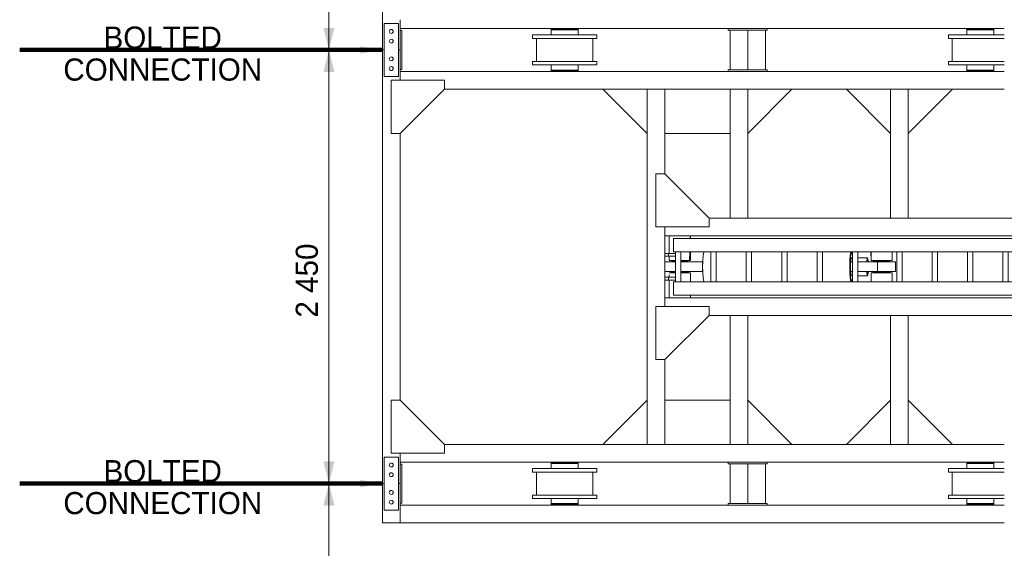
# Model space of a CAD drawing. Header units: millimetres. Extents: x -1413 to 6997, y -739331 to -733391.
# Tile 30 of 47: x 4412 to 5525, y -734840 to -734243. Entities that reach past the tile are written whole.
import ezdxf
from ezdxf.enums import TextEntityAlignment as Align

# ---------------------------------------------------------------- set-up
doc = ezdxf.new("R2010")
doc.units = ezdxf.units.MM
doc.header["$MEASUREMENT"] = 0
doc.linetypes.add('DGN Style 5', pattern=[208.174909, 89.217818, -118.957091])
for name, color, linetype, lineweight in [('Side Cradle Hydraulic Arm Support', 7, 'Continuous', 0), ('Side Cradle Stbd', 7, 'Continuous', 0), ('Side Slip Cradle Stbd', 7, 'Continuous', 0)]:
    doc.layers.add(name, color=color, linetype=linetype, lineweight=lineweight)
doc.styles.add('Style-ENGINEERING', font='ENGINEERING.shx')
doc.styles.add('Style-ENGINEERING_0', font='ENGINEERING.shx')
doc.dimstyles.new('MetricMM', dxfattribs={"dimtxt": 3, "dimasz": 3, "dimexe": 1.5, "dimexo": 1.5, "dimgap": 1.5, "dimtad": 1, "dimdec": 0, "dimzin": 7, "dimtxsty": 'Style-ENGINEERING_0', "dimcen": 0.09, "dimclrd": 1, "dimclre": 1, "dimclrt": 7, "dimadec": 0, "dimazin": 3, "dimtfac": 1, "dimtdec": 0, "dimtofl": 0, "dimtmove": 0, "dimatfit": 3, "dimfxl": 1, "dimtzin": 7, "dimlwd": -1, "dimlwe": 0, "dimarcsym": 0})

# ---------------------------------------------------------------- blocks, each defined once
blk = doc.blocks.new('*D90')
at = {"color": 1, "linetype": 'Continuous', "lineweight": 0, "transparency": 16777216}
for p, q in [((2017.9, 2573.6), (1962.4, 2573.6)), ((2017.9, 2083.7), (1962.4, 2083.7))]:
    blk.add_line(p, q, dxfattribs=at)
at = {"color": 1, "linetype": 'Continuous', "transparency": 16777216}
blk.add_line((1969.9, 2573.6), (1969.9, 2083.7), dxfattribs=at)
at = {"color": 1, "linetype": 'Continuous', "lineweight": 0, "transparency": 16777216, "extrusion": (0, 0, -1)}
blk.add_solid([(-1963.7, 2548.6), (-1969.9, 2573.6), (-1976.2, 2548.6)], dxfattribs=at)
at = {"color": 1, "linetype": 'Continuous', "lineweight": 0, "transparency": 16777216}
blk.add_solid([(1976.2, 2108.7), (1969.9, 2083.7), (1963.7, 2108.7)], dxfattribs=at)
at = {"layer": 'Defpoints', "color": 7, "linetype": 'Continuous', "lineweight": 0, "transparency": 16777216}
for p in [(2030.4, 2573.6), (1969.9, 2328.7), (1969.9, 2083.7), (2030.4, 2083.7)]:
    blk.add_point(p, dxfattribs=at)
at = {"color": 7, "linetype": 'Continuous', "lineweight": 0, "transparency": 16777216, "style": 'Style-ENGINEERING'}
blk.add_text('2 450', height=25, rotation=90, dxfattribs=at).set_placement((1944.9, 2271.3), align=Align.MIDDLE_LEFT)
blk = doc.blocks.new('*D91')
at = {"color": 1, "linetype": 'Continuous', "lineweight": 0, "transparency": 16777216}
for p, q in [((2017.9, 2083.7), (1962.4, 2083.7)), ((2017.9, 1593.7), (1962.4, 1593.7))]:
    blk.add_line(p, q, dxfattribs=at)
at = {"color": 1, "linetype": 'Continuous', "transparency": 16777216}
blk.add_line((1969.9, 2083.7), (1969.9, 1593.7), dxfattribs=at)
at = {"color": 1, "linetype": 'Continuous', "lineweight": 0, "transparency": 16777216, "extrusion": (0, 0, -1)}
blk.add_solid([(-1963.7, 2058.7), (-1969.9, 2083.7), (-1976.2, 2058.7)], dxfattribs=at)
at = {"color": 1, "linetype": 'Continuous', "lineweight": 0, "transparency": 16777216}
blk.add_solid([(1976.2, 1618.7), (1969.9, 1593.7), (1963.7, 1618.7)], dxfattribs=at)
at = {"layer": 'Defpoints', "color": 7, "linetype": 'Continuous', "lineweight": 0, "transparency": 16777216}
for p in [(2030.4, 2083.7), (1969.9, 1838.7), (1969.9, 1593.7), (2030.4, 1593.7)]:
    blk.add_point(p, dxfattribs=at)
at = {"color": 7, "linetype": 'Continuous', "lineweight": 0, "transparency": 16777216, "style": 'Style-ENGINEERING'}
blk.add_text('2 450', height=25, rotation=90, dxfattribs=at).set_placement((1944.9, 1781.3), align=Align.MIDDLE_LEFT)
blk = doc.blocks.new('*D92')
at = {"color": 1, "linetype": 'Continuous', "lineweight": 0, "transparency": 16777216}
for p, q in [((2017.9, 1593.7), (1962.4, 1593.7)), ((2017.9, 1103.8), (1962.4, 1103.8))]:
    blk.add_line(p, q, dxfattribs=at)
at = {"color": 1, "linetype": 'Continuous', "transparency": 16777216}
blk.add_line((1969.9, 1593.7), (1969.9, 1103.8), dxfattribs=at)
at = {"color": 1, "linetype": 'Continuous', "lineweight": 0, "transparency": 16777216, "extrusion": (0, 0, -1)}
blk.add_solid([(-1963.7, 1568.7), (-1969.9, 1593.7), (-1976.2, 1568.7)], dxfattribs=at)
at = {"color": 1, "linetype": 'Continuous', "lineweight": 0, "transparency": 16777216}
blk.add_solid([(1976.2, 1128.8), (1969.9, 1103.8), (1963.7, 1128.8)], dxfattribs=at)
at = {"layer": 'Defpoints', "color": 7, "linetype": 'Continuous', "lineweight": 0, "transparency": 16777216}
for p in [(2030.4, 1593.7), (1969.9, 1348.8), (1969.9, 1103.8), (2030.4, 1103.8)]:
    blk.add_point(p, dxfattribs=at)
at = {"color": 7, "linetype": 'Continuous', "lineweight": 0, "transparency": 16777216, "style": 'Style-ENGINEERING'}
blk.add_text('2 450', height=25, rotation=90, dxfattribs=at).set_placement((1944.9, 1291.4), align=Align.MIDDLE_LEFT)
blk = doc.blocks.new('*U102')
at = {"layer": 'Side Cradle Hydraulic Arm Support', "color": 7, "linetype": 'Continuous', "lineweight": 0}
for p, q in [((-175, -1059.4), (-175, 1359.5)), ((175, 1359.5), (175, -1059.4)), ((-175, 1202), (-170.2, 1202)), ((-160, 1182), (-169.7, 1182)), ((-160, 1181.8), (-169.7, 1181.8)), ((-169.7, 1181.8), (-160, 1181.8)), ((-160, 1192), (-160, 990.9)), ((-160, 1192), (-85, 1192)), ((-85, 1192), (-85, 990.9)), ((85, 990.9), (85, 1192)), ((85, 1192), (160, 1192)), ((160, 990.9), (160, 1192)), ((169.7, 1182), (160, 1181.9)), ((169.7, 1182), (160, 1182)), ((160, 1169.6), (160, 1169.6)), ((169.7, 1182), (169.7, 1182)), ((170.2, 1202), (175, 1202)), ((160, 1103.7), (160, 1142)), ((-275, 1109.5), (-275, 316.7)), ((-170.8, 1082), (-175, 1082)), ((-169.8, 1082), (-170.7, 1082)), ((-169.7, 1102), (-160, 1102)), ((-160, 1102), (-169.7, 1102)), ((-169.7, 1082), (-169.7, 1086.5)), ((-169.7, 1082), (-169.7, 1082)), ((160, 1102.1), (169.7, 1102.1)), ((169.7, 1102.1), (160, 1102.1)), ((169.7, 1102), (160, 1102)), ((169.7, 1082), (169.7, 1086.5)), ((169.7, 1082), (169.7, 1082)), ((170.7, 1082), (169.8, 1082)), ((175, 1082), (170.8, 1082)), ((275, 316.7), (275, 1109.5)), ((85, 1042), (-85, 1042)), ((-160, 990.9), (-160, -1009.4)), ((-160, 990.9), (-85, 990.9)), ((-85, 990.9), (-85, -1009.4)), ((85, -968.7), (85, 990.9)), ((160, 990.9), (85, 990.9)), ((160, 990.9), (160, -1009.4)), ((-160, 938.1), (-160, 938.1)), ((160, 938.1), (160, 938.1)), ((85, 881.3), (-85, 881.3)), ((-85, 851.3), (85, 851.3)), ((85, 681.3), (-85, 681.3)), ((-85, 651.3), (85, 651.3)), ((85, 481.3), (-85, 481.3)), ((-85, 451.3), (85, 451.3)), ((-1003.6, 316.7), (-275, 316.7)), ((-275, 216.7), (-275, 316.7)), ((-275, 316.7), (-275, 316.7)), ((85, 281.3), (-85, 281.3)), ((1003.7, 316.7), (275, 316.7)), ((275, 216.7), (275, 316.7)), ((275, 316.7), (275, 316.7)), ((-85, 251.3), (85, 251.3)), ((-1003.6, 216.7), (-275, 216.7)), ((-275, 216.7), (-275, -809.4)), ((-35, 205.6), (-30, 205.6)), ((-27.5, 213.2), (-30, 213.2)), ((30, 213.2), (27.5, 213.2)), ((27.5, 172.8), (27.5, 142.1)), ((30, 205.6), (35, 205.6)), ((275, 216.7), (275, 217.1)), ((1003.7, 216.7), (275, 216.7)), ((275, -809.4), (275, 216.7)), ((-30, 117.9), (-27.5, 117.9)), ((-27.5, 31.3), (-27.5, 142.1)), ((27.5, 142.1), (-27.5, 142.1)), ((27.5, 142.1), (27.5, 31.3)), ((27.5, 117.9), (30, 117.9)), ((35, 125.6), (30, 125.6)), ((-35, 106.1), (-85, 106)), ((-51, 31.3), (-51, 86.2)), ((-35, 106.1), (-35, 107.6)), ((-35, 107.6), (-35, 107.6)), ((51, 86.2), (51, 31.3)), ((85, 31.3), (-85, 31.3)), ((-85, 1.3), (85, 1.3)), ((-51, -3.2), (-51, 1.3)), ((-27.5, -9.4), (-27.5, 1.3)), ((27.5, 1.3), (27.5, -9.4)), ((51, 1.3), (51, -3.2)), ((-50, -3.8), (-50, -10.6)), ((-27.5, -9.4), (27.5, -9.4)), ((50, -10.6), (50, -3.8)), ((80, -3.2), (80, -3.2)), ((85, -168.7), (-85, -168.7)), ((-85, -198.7), (85, -198.7)), ((85, -368.7), (-85, -368.7)), ((-85, -398.7), (85, -398.7)), ((85, -568.7), (-85, -568.7)), ((-85, -598.7), (85, -598.7)), ((-275, -690.5), (-275, -690.5)), ((275, -690.5), (275, -690.5)), ((-85, -768.7), (85, -768.7)), ((85, -798.7), (-85, -798.7)), ((27.5, -845.4), (-27.5, -845.4)), ((83.1, -838.7), (85, -837.5)), ((-175, -914.4), (-160, -914.4)), ((-160, -915.8), (-175, -915.4)), ((-160, -919), (-160, -919)), ((-30, -934.4), (-35, -934.4)), ((-30, -934.5), (-35, -934.5)), ((-30, -934.5), (-35, -934.5)), ((-35, -934.5), (-30, -934.5)), ((-35, -934.5), (-30, -934.5)), ((-27.5, -927.1), (-30, -927.1)), ((30, -927.1), (27.5, -927.1)), ((35, -934.4), (30, -934.4)), ((35, -934.5), (30, -934.5)), ((30, -934.5), (35, -934.5)), ((30, -934.5), (35, -934.5)), ((85, -914.4), (37.5, -914.4)), ((175, -914.4), (160, -914.4)), ((160, -919), (160, -919)), ((85, -968.7), (-85, -968.7)), ((-85, -998.7), (85, -998.7)), ((-75, -998.7), (-75, -1039.4)), ((-59, -1039.4), (-59, -998.7)), ((59, -1039.4), (59, -998.7)), ((75, -998.7), (75, -1039.4)), ((85, -968.7), (85, -998.7)), ((85, -1009.4), (85, -998.7)), ((-175, -1034.4), (-75, -1034.4)), ((-160, -1009.4), (-85, -1009.4)), ((-75, -1039.4), (-75, -1059.4)), ((-75, -1039.4), (-59, -1039.4)), ((-59, -1034.4), (-37.8, -1034.4)), ((-59, -1034.4), (-59, -1034.4)), ((-59, -1059.4), (-59, -1039.4)), ((-35.5, -1034.4), (-35, -1034.4)), ((-35, -1014.4), (-30, -1014.4)), ((-35, -1014.4), (-30, -1014.4)), ((-35, -1034.4), (-35, -1029.9)), ((-30, -1014.4), (-30, -1014.4)), ((-30, -1014.4), (-30, -1014.4)), ((-27.5, -1021.8), (-30, -1021.8)), ((30, -1021.8), (27.5, -1021.8)), ((30, -1014.4), (35, -1014.4)), ((35, -1014.4), (30, -1014.4)), ((30, -1014.4), (35, -1014.4)), ((35, -1029.9), (35, -1034.4)), ((35.8, -1034.4), (35, -1034.4)), ((59, -1034.4), (45.8, -1034.4)), ((59, -1059.4), (59, -1039.4)), ((75, -1039.4), (59, -1039.4)), ((175, -1034.4), (75, -1034.4)), ((75, -1039.4), (75, -1059.4)), ((160, -1009.4), (85, -1009.4)), ((-525, -1059.4), (-1003.6, -1059.4)), ((225, -1059.4), (-225, -1059.4)), ((-175, -1059.4), (-175, -1059.4)), ((-59, -1059.4), (-75, -1059.4)), ((59, -1059.4), (75, -1059.4)), ((59, -1059.4), (59, -1059.4)), ((75, -1059.4), (75, -1059.4)), ((1003.7, -1059.4), (525, -1059.4)), ((1003.7, -1159.4), (-1003.6, -1159.4))]:
    blk.add_line(p, q, dxfattribs=at)
at = {"layer": 'Side Cradle Hydraulic Arm Support', "color": 7, "linetype": 'Continuous', "lineweight": 0, "ltscale": 0.200003, "flags": 128}
for points in [[(-248.5, 1409.5), (-225, 1409.5), (-225, 1109.5), (-275, 1109.5), (-520, 1354.5)], [(248.5, 1409.5), (225, 1409.5), (225, 1109.5), (275, 1109.5), (520, 1354.5)], [(-525, -1109.4), (-225, -1109.4), (-225, -809.4), (-275, -809.4), (-525, -1059.4), (-525, -1109.4)], [(525, -1109.4), (225, -1109.4), (225, -809.4), (275, -809.4), (525, -1059.4), (525, -1109.4)]]:
    blk.add_lwpolyline(points, dxfattribs=at)
at = {"layer": 'Side Cradle Hydraulic Arm Support', "color": 7, "linetype": 'Continuous', "lineweight": 0, "flags": 128}
for points in [[(-160, 1242), (160, 1242), (160, 1234.4), (160, 1212.7), (160, 1192)], [(-160, 1192), (-160, 1212.7), (-160, 1234.4), (-160, 1242)], [(-169.8, 1202), (-169.7, 1202), (-169.7, 1197.4), (-169.7, 1184.4), (-169.7, 1164.9), (-169.7, 1142), (-169.7, 1119), (-169.7, 1099.5), (-169.7, 1086.5)], [(169.7, 1086.5), (169.7, 1099.5), (169.7, 1119), (169.7, 1142), (169.7, 1164.9), (169.7, 1184.4), (169.7, 1197.4), (169.7, 1202), (169.8, 1202)], [(-85, 225.1), (-35, 225), (-35, 217.5), (-35, 202), (-35, 181), (-35, 157.6), (-35, 135.5), (-35, 117.9), (-35, 113.6), (-35, 107.6), (-85, 106.6)], [(-27.5, 142.1), (-27.5, 172.8), (-27.5, 202.4), (-27.5, 226.5), (-27.5, 241.6), (-27.5, 245.4), (27.5, 245.4), (27.5, 241.6), (27.5, 226.5), (27.5, 202.4), (27.5, 172.8)], [(35, 107.6), (35, 107.6), (35, 117.9), (35, 135.5), (35, 157.6), (35, 181), (35, 202), (35, 217.5), (35, 225), (85, 225)], [(-30, 117.9), (-30, 119.4), (-30, 127.9), (-30, 142.1), (-30, 160), (-30, 178.6), (-30, 195.3), (-30, 207.5), (-30, 213.2), (-30, 213.2)], [(30, 117.9), (30, 119.4), (30, 127.9), (30, 142.1), (30, 160), (30, 178.6), (30, 195.3), (30, 207.5), (30, 213.2), (30, 213.2)], [(-27.5, 91.2), (-36.1, 90.5), (-47.1, 88.5), (-51, 86.2), (-47.1, 83.8), (-36.1, 81.8), (-27.5, 81.1)], [(-38, 86.2), (-35.1, 87.9), (-27.5, 89.3)], [(-27.5, 83), (-35.1, 84.4), (-38, 86.2)], [(51, 86.2), (47.1, 88.5), (36.1, 90.5), (27.5, 91.2)], [(27.5, 89.3), (35.1, 87.9), (38, 86.2), (35.1, 84.4), (27.5, 83)], [(27.5, 81.1), (36.1, 81.8), (47.1, 83.8), (51, 86.2)], [(85, 106.6), (35, 107.6), (35, 106.1), (85, 106.1)], [(-81.4, 1.3), (-83.1, 1), (-85, -0.2)], [(-69.6, 1.3), (-73.9, 0.5), (-80, -3.2)], [(80, -3.2), (73.9, 0.5), (69.6, 1.3)], [(85, -0.2), (83.1, 1), (81.4, 1.3)], [(-85, -6.3), (-83.1, -7.4), (-63.6, -10.9), (-34.4, -13.3), (0, -14.1), (34.4, -13.3), (63.6, -10.9), (83.1, -7.4), (85, -6.2)], [(-80, -3.2), (-80, -3.2), (-73.9, -6.9), (-56.6, -10.1), (-30.6, -12.2), (0, -12.9), (30.6, -12.2), (56.6, -10.1), (73.9, -6.9), (80, -3.2)], [(-51, -3.2), (-51, -3.2), (-47.1, -5.6), (-36.1, -7.6), (-27.5, -8.3)], [(27.5, -8.3), (36.1, -7.6), (47.1, -5.6), (51, -3.2)], [(275, -690.5), (275, -690.5), (275, -690.5)], [(-85, -837.5), (-83.1, -838.7), (-63.6, -842.2), (-34.4, -844.6), (0, -845.4), (34.4, -844.6), (63.6, -842.2), (83.1, -838.7)], [(-27.5, -844.8), (-27.5, -845.4), (-27.5, -968.7)], [(27.5, -844.8), (27.5, -844.8), (0, -845.4), (-27.5, -844.8), (-27.5, -844.8)], [(27.5, -844.8), (27.5, -845.4), (27.5, -968.7)], [(-175, -914.4), (-175, -914.4), (-175, -914.4)], [(-85, -914.4), (-35, -914.4), (-35, -919), (-85, -917.7)], [(-85, -917.7), (-35, -919), (-35, -932), (-35, -951.5), (-35, -968.7)], [(-30, -968.7), (-30, -963.4), (-30, -946.4), (-30, -933.6), (-30, -927.1), (-30, -927.1)], [(30, -968.7), (30, -963.4), (30, -946.4), (30, -933.6), (30, -927.1), (30, -927.1)], [(35.5, -914.4), (35, -914.4), (35, -919), (35, -932), (35, -951.5), (35, -968.7)], [(-35, -998.7), (-35, -1016.9), (-35, -1029.9)], [(-30, -1021.8), (-30, -1021.2), (-30, -1013.4), (-30, -999.7), (-30, -998.7)], [(-27.5, -998.7), (-27.5, -1018.7), (-27.5, -1045.3), (-27.5, -1059.4)], [(27.5, -998.7), (27.5, -1018.7), (27.5, -1045.3), (27.5, -1059.4)], [(30, -1021.8), (30, -1021.2), (30, -1013.4), (30, -999.7), (30, -998.7)], [(35, -998.7), (35, -1016.9), (35, -1029.9)], [(75, -1030.9), (75, -1030.9), (75, -1030.9)]]:
    blk.add_lwpolyline(points, dxfattribs=at)
at = {"layer": 'Side Cradle Stbd', "color": 7, "linetype": 'Continuous', "lineweight": 0, "ltscale": 0.200003}
for p, q in [((-1003.6, 566.7), (-753.6, 316.7)), ((1003.7, 566.7), (753.7, 316.7)), ((-1003.6, -33.3), (-753.6, 216.7)), ((1003.7, -33.3), (753.7, 216.7)), ((-1003.6, -340.5), (-753.6, -590.5)), ((1003.7, -340.5), (753.7, -590.5)), ((-753.6, -1059.4), (-753.6, -690.5)), ((753.7, -1059.4), (753.7, -690.5)), ((-1003.6, -1409.4), (-753.6, -1159.4)), ((1003.7, -1409.4), (753.7, -1159.4))]:
    blk.add_line(p, q, dxfattribs=at)
at = {"layer": 'Side Cradle Stbd', "color": 7, "linetype": 'Continuous', "lineweight": 0}
for p, q in [((-1003.6, -590.5), (-275, -590.5)), ((275, -590.5), (1003.7, -590.5)), ((-275, -690.5), (-1003.6, -690.5)), ((1003.7, -690.5), (275, -690.5))]:
    blk.add_line(p, q, dxfattribs=at)
blk = doc.blocks.new('*U101')
at = {"layer": 'Side Cradle Stbd', "color": 7, "linetype": 'Continuous', "lineweight": 0, "ltscale": 0.200003, "xscale": 0.2000032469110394, "yscale": 0.2000032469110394, "zscale": 0.2000032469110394, "rotation": 270}
blk.add_blockref('*U102', (-291.9, 1469.9), dxfattribs=at)
blk = doc.blocks.new('*U59')
at = {"layer": 'Side Cradle Stbd', "color": 7, "linetype": 'Continuous', "lineweight": 0}
for p, q in [((2030.38, 2573.63), (2030.38, 2083.68)), ((2421.36, 2107.92), (2050.38, 2107.92)), ((2050.38, 2107.92), (2050.38, 2083.68)), ((2222.28, 2106.44), (2221.12, 2106.44)), ((2225.58, 2106.44), (2222.28, 2106.44)), ((2228.36, 2107.44), (2228.36, 2107.92)), ((2228.96, 2107.44), (2228.36, 2107.44)), ((2229.28, 2107.44), (2228.97, 2107.44)), ((2230.52, 2107.44), (2229.28, 2107.44)), ((2230.64, 2107.44), (2230.52, 2107.44)), ((2230.69, 2107.44), (2230.64, 2107.44)), ((2230.7, 2107.44), (2230.69, 2107.44)), ((2242.19, 2106.44), (2236.36, 2106.44)), ((2242.19, 2107.44), (2242.07, 2107.44)), ((2242.23, 2107.44), (2242.19, 2107.44)), ((2243.85, 2107.44), (2243.75, 2107.44)), ((2244.36, 2107.92), (2244.36, 2107.44)), ((2421.36, 2105.92), (2421.36, 2107.92)), ((2423.36, 2105.92), (2421.36, 2105.92)), ((2443.36, 2105.92), (2423.36, 2105.92)), ((2423.36, 2061.32), (2423.36, 2105.92)), ((2443.36, 2061.32), (2443.36, 2105.92)), ((2443.36, 2105.92), (2463.36, 2105.92)), ((2455.36, 2107.92), (2465.36, 2107.92)), ((2463.36, 2061.32), (2463.36, 2105.92)), ((2465.36, 2105.92), (2463.36, 2105.92)), ((2465.36, 2107.92), (2465.36, 2105.92)), ((2733.36, 2107.92), (2465.36, 2107.92)), ((2692.28, 2106.44), (2691.12, 2106.44)), ((2695.59, 2106.44), (2692.28, 2106.44)), ((2698.36, 2107.44), (2698.36, 2107.92)), ((2698.97, 2107.44), (2698.36, 2107.44)), ((2712.2, 2106.44), (2706.36, 2106.44)), ((2714.36, 2107.92), (2714.36, 2107.44)), ((2200.12, 2100.73), (2202.87, 2100.73)), ((2204.56, 2070.73), (2204.56, 2096.73)), ((2222.28, 2100.73), (2221.12, 2100.73)), ((2222.49, 2096.73), (2236.36, 2096.73)), ((2268.16, 2096.73), (2268.16, 2070.73)), ((2670.12, 2100.73), (2672.88, 2100.73)), ((2674.56, 2070.73), (2674.56, 2096.73)), ((2692.28, 2100.73), (2691.12, 2100.73)), ((2692.49, 2096.73), (2706.36, 2096.73)), ((2030.38, 2083.68), (2030.38, 1593.73)), ((2050.38, 2083.68), (2050.38, 2049.43)), ((2200.12, 2070.73), (2202.87, 2070.73)), ((2670.12, 2070.73), (2672.88, 2070.73)), ((2050.38, 2059.43), (2733.36, 2059.43)), ((2222.28, 2060.03), (2221.12, 2060.03)), ((2225.58, 2060.03), (2222.28, 2060.03)), ((2222.49, 2066.73), (2236.36, 2066.73)), ((2228.36, 2059.43), (2228.36, 2060.03)), ((2244.36, 2060.03), (2244.36, 2059.43)), ((2421.36, 2059.32), (2421.36, 2061.32)), ((2421.36, 2061.32), (2423.36, 2061.32)), ((2423.36, 2061.32), (2443.36, 2061.32)), ((2463.36, 2061.32), (2443.36, 2061.32)), ((2465.36, 2059.32), (2455.36, 2059.32)), ((2463.36, 2061.32), (2465.36, 2061.32)), ((2465.36, 2061.32), (2465.36, 2059.32)), ((2692.28, 2060.03), (2691.12, 2060.03)), ((2695.59, 2060.03), (2692.28, 2060.03)), ((2692.49, 2066.73), (2706.36, 2066.73)), ((2698.36, 2059.43), (2698.36, 2060.03)), ((2714.36, 2060.03), (2714.36, 2059.43)), ((2100.38, 2039.43), (2279.58, 2039.43)), ((2279.58, 2039.43), (2733.36, 2039.43)), ((2493.36, 2039.43), (2554.8, 2039.43)), ((2050.38, 1989.43), (2050.38, 1687.97)), ((2279.58, 1637.97), (2100.38, 1637.97)), ((2733.36, 1637.97), (2279.58, 1637.97)), ((2554.8, 1637.97), (2493.36, 1637.97)), ((2050.38, 1627.97), (2050.38, 1593.73)), ((2421.36, 1617.97), (2050.38, 1617.97)), ((2222.28, 1616.48), (2221.12, 1616.48)), ((2225.58, 1616.48), (2222.28, 1616.48)), ((2228.36, 1617.48), (2228.36, 1617.97)), ((2228.96, 1617.48), (2228.36, 1617.48)), ((2244.36, 1617.97), (2244.36, 1617.48)), ((2421.36, 1615.97), (2421.36, 1617.97)), ((2423.36, 1615.97), (2421.36, 1615.97)), ((2443.36, 1615.97), (2423.36, 1615.97)), ((2423.36, 1571.37), (2423.36, 1615.97)), ((2443.36, 1571.37), (2443.36, 1615.97)), ((2443.36, 1615.97), (2463.36, 1615.97)), ((2455.36, 1617.97), (2465.36, 1617.97)), ((2463.36, 1571.37), (2463.36, 1615.97)), ((2465.36, 1615.97), (2463.36, 1615.97)), ((2465.36, 1617.97), (2465.36, 1615.97)), ((2733.36, 1617.97), (2465.36, 1617.97)), ((2692.28, 1616.48), (2691.12, 1616.48)), ((2695.59, 1616.48), (2692.28, 1616.48)), ((2698.36, 1617.48), (2698.36, 1617.97)), ((2698.97, 1617.48), (2698.36, 1617.48)), ((2699.28, 1617.48), (2698.97, 1617.48)), ((2700.53, 1617.48), (2699.28, 1617.48)), ((2700.65, 1617.48), (2700.53, 1617.48)), ((2700.7, 1617.48), (2700.65, 1617.48)), ((2700.71, 1617.48), (2700.7, 1617.48)), ((2712.07, 1617.48), (2712.02, 1617.48)), ((2712.08, 1617.48), (2712.07, 1617.48)), ((2712.2, 1617.48), (2712.08, 1617.48)), ((2712.24, 1617.48), (2712.2, 1617.48)), ((2713.86, 1617.48), (2713.75, 1617.48)), ((2714.36, 1617.97), (2714.36, 1617.48)), ((2200.12, 1610.78), (2202.87, 1610.78)), ((2204.56, 1580.78), (2204.56, 1606.78)), ((2222.28, 1610.78), (2221.12, 1610.78)), ((2222.49, 1606.78), (2236.36, 1606.78)), ((2268.16, 1606.78), (2268.16, 1580.78)), ((2670.12, 1610.78), (2672.88, 1610.78)), ((2674.56, 1580.78), (2674.56, 1606.78)), ((2692.28, 1610.78), (2691.12, 1610.78)), ((2692.49, 1606.78), (2706.36, 1606.78)), ((2717.55, 1610.78), (2717.14, 1610.78)), ((2720.23, 1610.78), (2717.55, 1610.78)), ((2720.59, 1610.78), (2720.44, 1610.78)), ((2032.38, 1593.73), (2030.38, 1593.73)), ((2030.38, 1549.48), (2030.38, 1593.73)), ((2050.38, 1593.73), (2048.38, 1593.73)), ((2050.38, 1569.48), (2050.38, 1593.73)), ((2200.12, 1580.78), (2202.87, 1580.78)), ((2670.12, 1580.78), (2672.88, 1580.78)), ((2050.38, 1569.48), (2733.36, 1569.48)), ((2222.28, 1570.08), (2221.12, 1570.08)), ((2225.58, 1570.08), (2222.28, 1570.08)), ((2222.49, 1576.78), (2236.36, 1576.78)), ((2228.36, 1569.48), (2228.36, 1570.08)), ((2244.36, 1570.08), (2244.36, 1569.48)), ((2421.36, 1569.37), (2421.36, 1571.37)), ((2421.36, 1571.37), (2423.36, 1571.37)), ((2423.36, 1571.37), (2443.36, 1571.37)), ((2463.36, 1571.37), (2443.36, 1571.37)), ((2465.36, 1569.37), (2455.36, 1569.37)), ((2463.36, 1571.37), (2465.36, 1571.37)), ((2465.36, 1571.37), (2465.36, 1569.37)), ((2692.28, 1570.08), (2691.12, 1570.08)), ((2695.59, 1570.08), (2692.28, 1570.08)), ((2692.49, 1576.78), (2706.36, 1576.78)), ((2698.36, 1569.48), (2698.36, 1570.08)), ((2714.36, 1570.08), (2714.36, 1569.48)), ((2030.38, 1549.48), (2050.38, 1549.48)), ((2050.38, 1549.48), (2733.36, 1549.48))]:
    blk.add_line(p, q, dxfattribs=at)
at = {"layer": 'Side Cradle Stbd', "color": 7, "linetype": 'Continuous', "lineweight": 0, "ltscale": 0.200003}
for p, q in [((2048.38, 2113.68), (2032.38, 2113.68)), ((2032.38, 2113.68), (2032.38, 2053.68)), ((2048.38, 2053.68), (2048.38, 2113.68)), ((2052.38, 2105.68), (2050.38, 2105.68)), ((2052.38, 2105.68), (2052.38, 2100.78)), ((2038.35, 2092.84), (2038.18, 2093.68)), ((2040.38, 2102.48), (2039.54, 2102.65)), ((2039.54, 2071.65), (2040.38, 2071.48)), ((2042.41, 2061.84), (2041.94, 2061.12)), ((2052.38, 2061.68), (2050.38, 2061.68)), ((2032.38, 2053.68), (2048.38, 2053.68)), ((2048.38, 1623.73), (2032.38, 1623.73)), ((2032.38, 1623.73), (2032.38, 1563.73)), ((2048.38, 1563.73), (2048.38, 1623.73)), ((2052.38, 1615.73), (2050.38, 1615.73)), ((2052.38, 1615.73), (2052.38, 1610.83)), ((2038.35, 1602.88), (2038.18, 1603.73)), ((2040.38, 1612.53), (2039.54, 1612.69)), ((2039.54, 1581.69), (2040.38, 1581.53)), ((2042.41, 1571.88), (2041.94, 1571.17)), ((2052.38, 1571.73), (2050.38, 1571.73)), ((2032.38, 1563.73), (2048.38, 1563.73))]:
    blk.add_line(p, q, dxfattribs=at)
at = {"layer": 'Side Cradle Stbd', "color": 7, "linetype": 'Continuous', "lineweight": 0, "flags": 128}
for points in [[(2050.38, 2117.92), (2050.38, 2107.92), (2050.38, 2107.92)], [(2251.6, 2106.44), (2251.6, 2106.44), (2251.6, 2107.44), (2250.44, 2107.44), (2247.13, 2107.44), (2242.19, 2107.44), (2236.36, 2107.44), (2230.52, 2107.44), (2225.58, 2107.44), (2222.28, 2107.44), (2221.12, 2107.44), (2221.12, 2106.44)], [(2221.12, 2106.44), (2221.12, 2106.44), (2221.12, 2100.73)], [(2242.19, 2106.44), (2242.19, 2106.44), (2236.36, 2106.44), (2230.52, 2106.44), (2225.58, 2106.44)], [(2251.6, 2100.73), (2251.6, 2106.44), (2250.44, 2106.44), (2247.13, 2106.44), (2242.19, 2106.44), (2242.19, 2106.44)], [(2243.75, 2107.44), (2243.75, 2107.44), (2242.23, 2107.44)], [(2244.36, 2107.44), (2244.36, 2107.44), (2243.85, 2107.44)], [(2421.36, 2107.92), (2425.26, 2107.92), (2443.36, 2107.92), (2455.36, 2107.92)], [(2721.6, 2106.44), (2721.6, 2106.44), (2721.6, 2107.44), (2720.44, 2107.44), (2717.14, 2107.44), (2712.2, 2107.44), (2706.36, 2107.44), (2700.53, 2107.44), (2695.59, 2107.44), (2692.28, 2107.44), (2691.12, 2107.44), (2691.12, 2106.44)], [(2691.12, 2106.44), (2691.12, 2106.44), (2691.12, 2100.73)], [(2712.2, 2106.44), (2712.2, 2106.44), (2706.36, 2106.44), (2700.53, 2106.44), (2695.59, 2106.44)], [(2698.97, 2107.44), (2699.28, 2107.44), (2700.53, 2107.44)], [(2700.53, 2107.44), (2700.65, 2107.44), (2700.7, 2107.44), (2700.71, 2107.44)], [(2712.08, 2107.44), (2712.08, 2107.44), (2712.2, 2107.44)], [(2712.2, 2107.44), (2712.24, 2107.44), (2713.75, 2107.44), (2713.75, 2107.44)], [(2721.6, 2100.73), (2721.6, 2106.44), (2720.44, 2106.44), (2717.14, 2106.44), (2712.2, 2106.44), (2712.2, 2106.44)], [(2713.75, 2107.44), (2713.75, 2107.44), (2713.86, 2107.44), (2714.36, 2107.44), (2714.36, 2107.44)], [(2720.44, 2106.44), (2720.44, 2106.44), (2717.14, 2106.44), (2717.14, 2106.44)], [(2200.12, 2096.73), (2200.12, 2096.73), (2200.12, 2100.73)], [(2200.12, 2096.73), (2202.87, 2096.73), (2210.73, 2096.73), (2222.49, 2096.73)], [(2202.87, 2100.73), (2210.73, 2100.73), (2222.49, 2100.73), (2236.36, 2100.73), (2250.22, 2100.73), (2261.98, 2100.73), (2269.84, 2100.73), (2272.6, 2100.73), (2272.6, 2096.73), (2272.6, 2096.73)], [(2236.36, 2096.73), (2250.22, 2096.73), (2261.98, 2096.73), (2269.84, 2096.73), (2272.6, 2096.73)], [(2247.13, 2100.73), (2247.13, 2100.73), (2247.55, 2100.73), (2250.22, 2100.73)], [(2250.22, 2100.73), (2250.44, 2100.73), (2250.44, 2100.73)], [(2250.44, 2100.73), (2250.44, 2100.73), (2250.58, 2100.73), (2251.6, 2100.73), (2251.6, 2100.73)], [(2670.12, 2096.73), (2670.12, 2096.73), (2670.12, 2100.73)], [(2670.12, 2096.73), (2672.88, 2096.73), (2680.74, 2096.73), (2692.49, 2096.73)], [(2672.88, 2100.73), (2680.74, 2100.73), (2692.49, 2100.73), (2706.36, 2100.73), (2720.23, 2100.73), (2731.99, 2100.73), (2733.36, 2100.73)], [(2706.36, 2096.73), (2720.23, 2096.73), (2731.99, 2096.73), (2733.36, 2096.73)], [(2717.14, 2100.73), (2717.14, 2100.73), (2717.55, 2100.73), (2720.23, 2100.73)], [(2720.23, 2100.73), (2720.44, 2100.73), (2720.44, 2100.73)], [(2720.44, 2100.73), (2720.44, 2100.73), (2720.59, 2100.73), (2721.6, 2100.73), (2721.6, 2100.73)], [(2030.38, 2083.68), (2030.38, 2083.68), (2032.38, 2083.68)], [(2048.38, 2083.68), (2050.38, 2083.68), (2050.38, 2083.68)], [(2200.12, 2066.73), (2200.12, 2066.73), (2200.12, 2070.73)], [(2202.87, 2070.73), (2210.73, 2070.73), (2222.49, 2070.73), (2236.36, 2070.73), (2250.22, 2070.73), (2261.98, 2070.73), (2269.84, 2070.73), (2272.6, 2070.73), (2272.6, 2066.73), (2272.6, 2066.73)], [(2670.12, 2066.73), (2670.12, 2066.73), (2670.12, 2070.73)], [(2672.88, 2070.73), (2680.74, 2070.73), (2692.49, 2070.73), (2706.36, 2070.73), (2720.23, 2070.73), (2731.99, 2070.73), (2733.36, 2070.73)], [(2200.12, 2066.73), (2202.87, 2066.73), (2210.73, 2066.73), (2222.49, 2066.73)], [(2221.12, 2066.73), (2221.12, 2061.03), (2221.12, 2061.03)], [(2242.19, 2061.03), (2242.19, 2061.03), (2236.36, 2061.03), (2230.52, 2061.03), (2225.58, 2061.03), (2222.28, 2061.03), (2221.12, 2061.03), (2221.12, 2060.03)], [(2251.6, 2060.03), (2250.44, 2060.03), (2247.13, 2060.03), (2242.19, 2060.03), (2236.36, 2060.03), (2230.52, 2060.03), (2225.58, 2060.03)], [(2236.36, 2066.73), (2250.22, 2066.73), (2261.98, 2066.73), (2269.84, 2066.73), (2272.6, 2066.73)], [(2251.6, 2061.03), (2250.44, 2061.03), (2247.13, 2061.03), (2242.19, 2061.03), (2236.36, 2061.03), (2236.36, 2061.03)], [(2251.6, 2061.03), (2251.6, 2061.03), (2251.6, 2066.73)], [(2251.6, 2060.03), (2251.6, 2060.03), (2251.6, 2061.03), (2251.6, 2061.03)], [(2455.36, 2059.32), (2443.36, 2059.32), (2425.26, 2059.32), (2421.36, 2059.32)], [(2670.12, 2066.73), (2672.88, 2066.73), (2680.74, 2066.73), (2692.49, 2066.73)], [(2691.12, 2066.73), (2691.12, 2061.03), (2691.12, 2061.03)], [(2712.2, 2061.03), (2712.2, 2061.03), (2706.36, 2061.03), (2700.53, 2061.03), (2695.59, 2061.03), (2692.28, 2061.03), (2691.12, 2061.03), (2691.12, 2060.03)], [(2721.6, 2060.03), (2720.44, 2060.03), (2717.14, 2060.03), (2712.2, 2060.03), (2706.36, 2060.03), (2700.53, 2060.03), (2695.59, 2060.03)], [(2706.36, 2066.73), (2720.23, 2066.73), (2731.99, 2066.73), (2733.36, 2066.73)], [(2721.6, 2061.03), (2720.44, 2061.03), (2717.14, 2061.03), (2712.2, 2061.03), (2706.36, 2061.03), (2706.36, 2061.03)], [(2721.6, 2061.03), (2721.6, 2061.03), (2721.6, 2066.73)], [(2721.6, 2060.03), (2721.6, 2060.03), (2721.6, 2061.03), (2721.6, 2061.03)], [(2251.6, 1616.48), (2251.6, 1616.48), (2251.6, 1617.48), (2250.44, 1617.48), (2247.13, 1617.48), (2242.19, 1617.48), (2236.36, 1617.48), (2230.52, 1617.48), (2225.58, 1617.48), (2222.28, 1617.48), (2221.12, 1617.48), (2221.12, 1616.48)], [(2221.12, 1616.48), (2221.12, 1616.48), (2221.12, 1610.78)], [(2242.19, 1616.48), (2242.19, 1616.48), (2236.36, 1616.48), (2230.52, 1616.48), (2225.58, 1616.48)], [(2228.97, 1617.48), (2229.28, 1617.48), (2230.52, 1617.48)], [(2230.52, 1617.48), (2230.64, 1617.48), (2230.69, 1617.48), (2230.7, 1617.48)], [(2251.6, 1610.78), (2251.6, 1616.48), (2250.44, 1616.48), (2247.13, 1616.48), (2242.19, 1616.48), (2236.36, 1616.48)], [(2242.01, 1617.48), (2242.01, 1617.48), (2242.01, 1617.48), (2242.06, 1617.48), (2242.07, 1617.48), (2242.19, 1617.48)], [(2242.19, 1617.48), (2242.23, 1617.48), (2243.75, 1617.48), (2243.75, 1617.48)], [(2243.75, 1617.48), (2243.75, 1617.48), (2243.85, 1617.48), (2244.36, 1617.48), (2244.36, 1617.48)], [(2421.36, 1617.97), (2425.26, 1617.97), (2443.36, 1617.97), (2455.36, 1617.97)], [(2721.6, 1616.48), (2721.6, 1616.48), (2721.6, 1617.48), (2720.44, 1617.48), (2717.14, 1617.48), (2712.2, 1617.48), (2706.36, 1617.48), (2700.53, 1617.48), (2695.59, 1617.48), (2692.28, 1617.48), (2691.12, 1617.48), (2691.12, 1616.48)], [(2691.12, 1616.48), (2691.12, 1616.48), (2691.12, 1610.78)], [(2712.2, 1616.48), (2712.2, 1616.48), (2706.36, 1616.48), (2700.53, 1616.48), (2695.59, 1616.48)], [(2721.6, 1610.78), (2721.6, 1616.48), (2720.44, 1616.48), (2717.14, 1616.48), (2712.2, 1616.48), (2706.36, 1616.48)], [(2713.75, 1617.48), (2713.75, 1617.48), (2713.75, 1617.48), (2712.24, 1617.48)], [(2714.36, 1617.48), (2714.36, 1617.48), (2713.86, 1617.48)], [(2720.44, 1616.48), (2720.44, 1616.48), (2717.14, 1616.48), (2717.14, 1616.48)], [(2200.12, 1606.78), (2200.12, 1606.78), (2200.12, 1610.78)], [(2200.12, 1606.78), (2202.87, 1606.78), (2210.73, 1606.78), (2222.49, 1606.78)], [(2202.87, 1610.78), (2210.73, 1610.78), (2222.49, 1610.78), (2236.36, 1610.78), (2250.22, 1610.78), (2261.98, 1610.78), (2269.84, 1610.78), (2272.6, 1610.78), (2272.6, 1606.78), (2272.6, 1606.78)], [(2236.36, 1606.78), (2250.22, 1606.78), (2261.98, 1606.78), (2269.84, 1606.78), (2272.6, 1606.78)], [(2247.13, 1610.78), (2247.13, 1610.78), (2247.55, 1610.78), (2250.22, 1610.78)], [(2250.22, 1610.78), (2250.44, 1610.78), (2250.44, 1610.78)], [(2250.44, 1610.78), (2250.44, 1610.78), (2250.58, 1610.78), (2251.6, 1610.78), (2251.6, 1610.78)], [(2670.12, 1606.78), (2670.12, 1606.78), (2670.12, 1610.78)], [(2670.12, 1606.78), (2672.88, 1606.78), (2680.74, 1606.78), (2692.49, 1606.78)], [(2672.88, 1610.78), (2680.74, 1610.78), (2692.49, 1610.78), (2706.36, 1610.78), (2720.23, 1610.78), (2731.99, 1610.78), (2733.36, 1610.78)], [(2706.36, 1606.78), (2720.23, 1606.78), (2731.99, 1606.78), (2733.36, 1606.78)], [(2720.44, 1610.78), (2720.44, 1610.78), (2720.23, 1610.78)], [(2721.6, 1610.78), (2721.6, 1610.78), (2720.59, 1610.78)], [(2200.12, 1576.78), (2200.12, 1576.78), (2200.12, 1580.78)], [(2202.87, 1580.78), (2210.73, 1580.78), (2222.49, 1580.78), (2236.36, 1580.78), (2250.22, 1580.78), (2261.98, 1580.78), (2269.84, 1580.78), (2272.6, 1580.78), (2272.6, 1576.78), (2272.6, 1576.78)], [(2670.12, 1576.78), (2670.12, 1576.78), (2670.12, 1580.78)], [(2672.88, 1580.78), (2680.74, 1580.78), (2692.49, 1580.78), (2706.36, 1580.78), (2720.23, 1580.78), (2731.99, 1580.78), (2733.36, 1580.78)], [(2050.38, 1549.48), (2050.38, 1549.48), (2050.38, 1569.48), (2050.38, 1569.48)], [(2200.12, 1576.78), (2202.87, 1576.78), (2210.73, 1576.78), (2222.49, 1576.78)], [(2221.12, 1576.78), (2221.12, 1571.08), (2221.12, 1571.08)], [(2236.36, 1571.08), (2236.36, 1571.08), (2230.52, 1571.08), (2225.58, 1571.08), (2222.28, 1571.08), (2221.12, 1571.08), (2221.12, 1570.08)], [(2251.6, 1570.08), (2250.44, 1570.08), (2247.13, 1570.08), (2242.19, 1570.08), (2236.36, 1570.08), (2230.52, 1570.08), (2225.58, 1570.08)], [(2251.6, 1571.08), (2250.44, 1571.08), (2247.13, 1571.08), (2242.19, 1571.08), (2236.36, 1571.08), (2230.52, 1571.08), (2230.52, 1571.08)], [(2236.36, 1576.78), (2250.22, 1576.78), (2261.98, 1576.78), (2269.84, 1576.78), (2272.6, 1576.78)], [(2251.6, 1571.08), (2251.6, 1571.08), (2251.6, 1576.78)], [(2251.6, 1570.08), (2251.6, 1570.08), (2251.6, 1571.08), (2251.6, 1571.08)], [(2455.36, 1569.37), (2443.36, 1569.37), (2425.26, 1569.37), (2421.36, 1569.37)], [(2670.12, 1576.78), (2672.88, 1576.78), (2680.74, 1576.78), (2692.49, 1576.78)], [(2691.12, 1576.78), (2691.12, 1571.08), (2691.12, 1571.08)], [(2706.36, 1571.08), (2706.36, 1571.08), (2700.53, 1571.08), (2695.59, 1571.08), (2692.28, 1571.08), (2691.12, 1571.08), (2691.12, 1570.08)], [(2721.6, 1570.08), (2720.44, 1570.08), (2717.14, 1570.08), (2712.2, 1570.08), (2706.36, 1570.08), (2700.53, 1570.08), (2695.59, 1570.08)], [(2721.6, 1571.08), (2720.44, 1571.08), (2717.14, 1571.08), (2712.2, 1571.08), (2706.36, 1571.08), (2700.53, 1571.08), (2700.53, 1571.08)], [(2706.36, 1576.78), (2720.23, 1576.78), (2731.99, 1576.78), (2733.36, 1576.78)], [(2721.6, 1571.08), (2721.6, 1571.08), (2721.6, 1576.78)], [(2721.6, 1570.08), (2721.6, 1570.08), (2721.6, 1571.08), (2721.6, 1571.08)]]:
    blk.add_lwpolyline(points, dxfattribs=at)
at = {"layer": 'Side Cradle Stbd', "color": 7, "linetype": 'Continuous', "lineweight": 0, "ltscale": 0.200003, "flags": 128}
for points in [[(2039.54, 2102.65), (2038.83, 2103.12), (2038.35, 2103.84), (2038.18, 2104.68), (2038.35, 2105.52), (2038.83, 2106.23), (2039.54, 2106.71), (2040.38, 2106.88), (2041.22, 2106.71), (2041.94, 2106.23), (2042.41, 2105.52), (2042.58, 2104.68), (2042.41, 2103.84), (2041.94, 2103.12), (2041.22, 2102.65), (2040.38, 2102.48)], [(2038.18, 2093.68), (2038.35, 2094.52), (2038.83, 2095.23), (2039.54, 2095.71), (2040.38, 2095.88), (2041.22, 2095.71), (2041.94, 2095.23), (2042.41, 2094.52), (2042.58, 2093.68), (2042.41, 2092.84), (2041.94, 2092.12), (2041.22, 2091.65), (2040.38, 2091.48), (2039.54, 2091.65), (2038.83, 2092.12), (2038.35, 2092.84)], [(2052.38, 2100.78), (2052.38, 2083.68), (2052.38, 2073.68), (2052.38, 2061.68)], [(2040.38, 2071.48), (2041.22, 2071.65), (2041.94, 2072.12), (2042.41, 2072.84), (2042.58, 2073.68), (2042.41, 2074.52), (2041.94, 2075.23), (2041.22, 2075.71), (2040.38, 2075.88), (2039.54, 2075.71), (2038.83, 2075.23), (2038.35, 2074.52), (2038.18, 2073.68), (2038.35, 2072.84), (2038.83, 2072.12), (2039.54, 2071.65)], [(2041.94, 2061.12), (2041.22, 2060.65), (2040.38, 2060.48), (2039.54, 2060.65), (2038.83, 2061.12), (2038.35, 2061.84), (2038.18, 2062.68), (2038.35, 2063.52), (2038.83, 2064.23), (2039.54, 2064.71), (2040.38, 2064.88), (2041.22, 2064.71), (2041.94, 2064.23), (2042.41, 2063.52), (2042.58, 2062.68), (2042.41, 2061.84)], [(2040.38, 1989.43), (2040.38, 2049.43), (2100.38, 2049.43), (2100.38, 2039.43), (2050.38, 1989.43), (2040.38, 1989.43)], [(2040.38, 1687.97), (2040.38, 1627.97), (2100.38, 1627.97), (2100.38, 1637.97), (2050.38, 1687.97), (2040.38, 1687.97)], [(2039.54, 1612.69), (2038.83, 1613.17), (2038.35, 1613.89), (2038.18, 1614.73), (2038.35, 1615.57), (2038.83, 1616.28), (2039.54, 1616.76), (2040.38, 1616.93), (2041.22, 1616.76), (2041.94, 1616.28), (2042.41, 1615.57), (2042.58, 1614.73), (2042.41, 1613.89), (2041.94, 1613.17), (2041.22, 1612.69), (2040.38, 1612.53)], [(2038.18, 1603.73), (2038.35, 1604.57), (2038.83, 1605.28), (2039.54, 1605.76), (2040.38, 1605.93), (2041.22, 1605.76), (2041.94, 1605.28), (2042.41, 1604.57), (2042.58, 1603.73), (2042.41, 1602.88), (2041.94, 1602.17), (2041.22, 1601.69), (2040.38, 1601.53), (2039.54, 1601.69), (2038.83, 1602.17), (2038.35, 1602.88)], [(2052.38, 1610.83), (2052.38, 1593.73), (2052.38, 1583.73), (2052.38, 1571.73)], [(2040.38, 1581.53), (2041.22, 1581.69), (2041.94, 1582.17), (2042.41, 1582.88), (2042.58, 1583.73), (2042.41, 1584.57), (2041.94, 1585.28), (2041.22, 1585.76), (2040.38, 1585.93), (2039.54, 1585.76), (2038.83, 1585.28), (2038.35, 1584.57), (2038.18, 1583.73), (2038.35, 1582.88), (2038.83, 1582.17), (2039.54, 1581.69)], [(2041.94, 1571.17), (2041.22, 1570.69), (2040.38, 1570.53), (2039.54, 1570.69), (2038.83, 1571.17), (2038.35, 1571.88), (2038.18, 1572.73), (2038.35, 1573.57), (2038.83, 1574.28), (2039.54, 1574.76), (2040.38, 1574.93), (2041.22, 1574.76), (2041.94, 1574.28), (2042.41, 1573.57), (2042.58, 1572.73), (2042.41, 1571.88)]]:
    blk.add_lwpolyline(points, dxfattribs=at)
at = {"layer": 'Side Cradle Stbd', "color": 7, "linetype": 'Continuous', "lineweight": 0, "ltscale": 0.200003}
blk.add_blockref('*U101', (2853.36, 368.85), dxfattribs=at)
at = {"color": 7, "linetype": 'DGN Style 5', "lineweight": 0, "char_height": 25, "width": 331.447, "attachment_point": 5, "line_spacing_factor": 0.86543, "style": 'Style-ENGINEERING'}
for insert in [(1782.02, 2079.46), (1782.02, 1589.52)]:
    blk.add_mtext('BOLTED CONNECTION', dxfattribs=dict(at, insert=insert))
at = {"color": 1, "linetype": 'Continuous'}
for base, p1, p2, picture, middle in [((1969.9, 2083.68), (2030.38, 2573.63), (2030.38, 2083.68), '*D90', (1969.9, 2328.65)), ((1969.9, 1593.73), (2030.38, 2083.68), (2030.38, 1593.73), '*D91', (1969.9, 1838.7)), ((1969.9, 1103.78), (2030.38, 1593.73), (2030.38, 1103.78), '*D92', (1969.9, 1348.75))]:
    dim = blk.add_linear_dim(base=base, p1=p1, p2=p2, angle=270, text='\\FSTANDARD;<>', dimstyle='MetricMM', override={"dimtxt": 25, "dimasz": 25, "dimexe": 7.5, "dimexo": 12.5, "dimgap": 12.5, "dimlfac": 5, "dimatfit": 0}, dxfattribs=at)
    dim.commit()
    dim.dimension.update_dxf_attribs({"geometry": picture, "text_midpoint": middle})
for points in [[(2030.38, 2083.68), (1620.34, 2083.68)], [(2030.38, 1593.73), (1620.34, 1593.73)]]:
    blk.add_leader(points, dimstyle='MetricMM', override={"dimtxt": 25, "dimasz": 25, "dimgap": 12.5, "dimclrd": 0, "dimlwd": 65534}, dxfattribs=at)

msp = doc.modelspace()

# ---------------------------------------------------------------- block references
at = {"layer": 'Side Slip Cradle Stbd', "color": 7, "linetype": 'Continuous', "lineweight": 0}
msp.add_blockref('*U59', (2791.75, -736360.85), dxfattribs=at)

doc.saveas('drawing.dxf')
